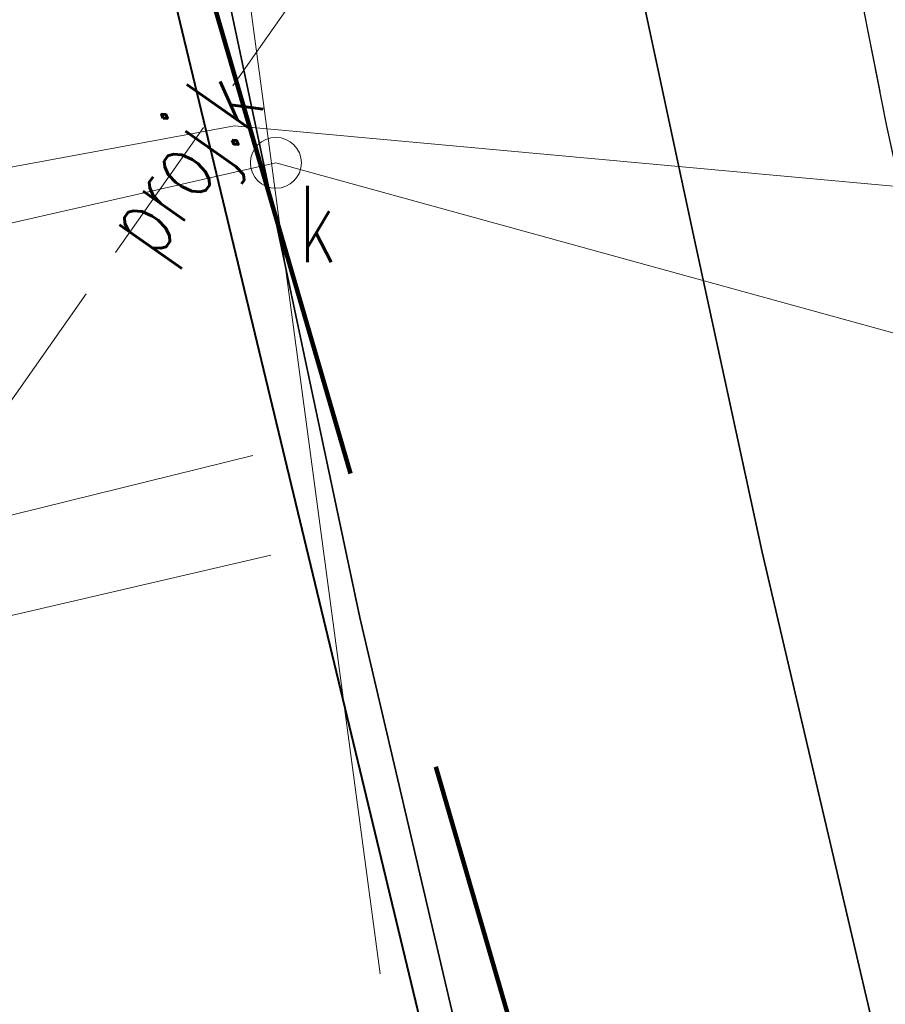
# Model space of a CAD drawing. Header units: metres. Extents: x 6567444 to 13135881, y 5574237 to 11149086.
# Tile 84 of 212: x 6567818 to 6567827, y 5574503 to 5574513. Entities that reach past the tile are written whole.
import ezdxf
from ezdxf.enums import TextEntityAlignment as Align

# ---------------------------------------------------------------- set-up
doc = ezdxf.new("R2010")
doc.units = ezdxf.units.M
for name, pattern in [('_MDCP$0$2.0_1.0', [3, 2, -1]), ('_MDCP$0$L_0_04', [1.5, 1, -0.5]), ('_MDCP$1$L_0_06', [2, 1.5, -0.5]), ('GE.I.6640.1.468.2024_MDCP_dodatkowe pomiary_12.03.2026$0$2.0_1.0', [3, 2, -1]), ('GE.I.6640.1.468.2024_MDCP_dodatkowe pomiary_12.03.2026$0$L_0_04', [1.5, 1, -0.5]), ('GE.I.6640.1.468.2024_MDCP_dodatkowe pomiary_12.03.2026$0$L_0_06', [2, 1.5, -0.5])]:
    doc.linetypes.add(name, pattern=pattern)
for name, color, linetype, lineweight in [('_MDCP$0$GES_InneUrzadzeniaTowarzyszace_P', 7, 'Continuous', 18), ('_MDCP$0$GES_PrzewodKanalizacyjny_Projektowany', 7, 'Continuous', 18), ('_MDCP$0$MP_LINIE_REGULAC', 135, 'Continuous', 40), ('_MDCP$0$OT_Komunikacja', 7, 'Continuous', 18), ('_MDCP$0$Z_ZAKRES', 214, 'Continuous', 90), ('_MDCP$1$GES_PrzewodKanalizacyjny', 36, 'Continuous', 18), ('_MDCP$1$GES_PrzewodWodociagowy', 5, 'Continuous', 18), ('GE.I.6640.1.468.2024_MDCP_dodatkowe pomiary_12.03.2026$0$GES_InneUrzadzeniaTowarzyszace_P', 7, 'Continuous', 18), ('GE.I.6640.1.468.2024_MDCP_dodatkowe pomiary_12.03.2026$0$GES_PrzewodKanalizacyjny', 36, 'Continuous', 18), ('GE.I.6640.1.468.2024_MDCP_dodatkowe pomiary_12.03.2026$0$GES_PrzewodKanalizacyjny_Projektowany', 7, 'Continuous', 18), ('GE.I.6640.1.468.2024_MDCP_dodatkowe pomiary_12.03.2026$0$GES_PrzewodWodociagowy', 5, 'Continuous', 18), ('GE.I.6640.1.468.2024_MDCP_dodatkowe pomiary_12.03.2026$0$MP_LINIE_REGULAC', 135, 'Continuous', 40), ('GE.I.6640.1.468.2024_MDCP_dodatkowe pomiary_12.03.2026$0$OT_Komunikacja', 7, 'Continuous', 18), ('GE.I.6640.1.468.2024_MDCP_dodatkowe pomiary_12.03.2026$0$Z_ZAKRES', 214, 'Continuous', 90)]:
    doc.layers.add(name, color=color, linetype=linetype, lineweight=lineweight)
doc.styles.add('_MDCP$0$STANDARD', font='simplex.shx')
doc.styles.add('GE.I.6640.1.468.2024_MDCP_dodatkowe pomiary_12.03.2026$0$STANDARD', font='simplex.shx')
doc.linetypes.add('_MDCP$0$MPNLZ', pattern='A,6,-2,[35,msgB.shx,S=0.016,R=0,X=-1,Y=0],6', length=14)
doc.linetypes.add('GE.I.6640.1.468.2024_MDCP_dodatkowe pomiary_12.03.2026$0$MPNLZ', pattern='A,6,-2,[35,msgB.shx,S=0.016,R=0,X=-1,Y=0],6', length=14)

# ---------------------------------------------------------------- blocks, each defined once
blk = doc.blocks.new('_MDCP$0$other_SUPW_O')
at = {"color": 0, "linetype": 'Continuous', "lineweight": 18}
blk.add_circle((0, 0), 0.5, dxfattribs=at)
blk = doc.blocks.new('_MDCP')
at = {"layer": '_MDCP$0$GES_PrzewodKanalizacyjny_Projektowany', "color": 36, "linetype": '_MDCP$1$L_0_06', "lineweight": 18, "flags": 128}
blk.add_lwpolyline([(6567818.14, 5574508.67), (6567821.7, 5574513.73)], dxfattribs=at)
at = {"layer": '_MDCP$0$MP_LINIE_REGULAC', "linetype": '_MDCP$0$MPNLZ', "flags": 128}
blk.add_lwpolyline([(6567850.2034, 5574340.6395), (6567845.0136, 5574408.3491), (6567815.3139, 5574531.7145), (6567826.9213, 5574548.1997), (6567848.6677, 5574553.0245)], dxfattribs=at)
at = {"layer": '_MDCP$0$OT_Komunikacja', "color": 7, "linetype": 'Continuous', "lineweight": 25, "flags": 128}
blk.add_lwpolyline([(6567829, 5574501.83), (6567827.92, 5574506.7), (6567826.86, 5574511.56), (6567826.08, 5574515.52), (6567825.4, 5574519.47), (6567824.95, 5574522.44), (6567824.5, 5574526.43), (6567824.25, 5574529.43), (6567824.08, 5574532.42)], dxfattribs=at)
at = {"layer": '_MDCP$0$OT_Komunikacja', "color": 7, "linetype": 'Continuous', "lineweight": 35}
for points in [[(6567814.7708, 5574573.3747), (6567814.83, 5574572.03), (6567815.06, 5574567.52), (6567815.39, 5574562.04), (6567815.56, 5574559.55), (6567816.32, 5574550.08), (6567817.46, 5574537.32), (6567818.34, 5574527.49), (6567818.54, 5574525.44), (6567818.82, 5574522.95), (6567819.14, 5574520.44), (6567819.65, 5574517.05), (6567819.91, 5574515.5), (6567820.35, 5574513.04), (6567821.69, 5574506.72), (6567844.97, 5574407.21)], [(6567821.55, 5574536.51), (6567822.3, 5574528.13), (6567822.51, 5574525.97), (6567822.81, 5574523.37), (6567823.15, 5574520.82), (6567823.61, 5574517.69), (6567824, 5574515.4), (6567824.43, 5574512.97), (6567824.95, 5574510.55), (6567825.64, 5574507.36), (6567848.98, 5574407.6)]]:
    blk.add_lwpolyline(points, dxfattribs=at)
at = {"layer": '_MDCP$0$OT_Komunikacja', "color": 7, "linetype": '_MDCP$0$L_0_04', "lineweight": 18, "flags": 128}
blk.add_lwpolyline([(6567947.515, 5574455.698), (6567948.396, 5574450.424), (6567948.648, 5574448.732), (6567948.975, 5574446.476), (6567949.265, 5574444.281), (6567949.478, 5574440.508), (6567949.478, 5574438.827), (6567949.548, 5574436.345), (6567949.466, 5574434.494), (6567949.331, 5574431.506), (6567949.013, 5574428.567), (6567948.397, 5574424.452), (6567947.845, 5574421.592), (6567946.958, 5574417.848), (6567946.194, 5574415.206), (6567944.955, 5574411.463), (6567944.22, 5574409.565), (6567943.335, 5574407.431), (6567941.896, 5574404.446), (6567940.723, 5574402.331), (6567939.781, 5574400.677), (6567938.516, 5574398.665), (6567936.744, 5574396.084), (6567934.465, 5574393.243), (6567932.327, 5574390.844), (6567928.971, 5574387.543), (6567926.7, 5574385.54), (6567925.032, 5574384.195), (6567923.337, 5574382.935), (6567920.797, 5574381.179), (6567917.606, 5574379.366), (6567914.527, 5574377.737), (6567911.816, 5574376.502), (6567909.558, 5574375.579), (6567907.269, 5574374.816), (6567903.606, 5574373.672), (6567899.382, 5574372.528), (6567894.891, 5574371.274), (6567878.894, 5574366.917), (6567867.949, 5574363.87), (6567863.154, 5574362.61), (6567857.11, 5574361.35), (6567856.863, 5574364.456), (6567856.582, 5574368.039), (6567856.09, 5574372.83), (6567857, 5574372.9), (6567856.31, 5574378.9), (6567855.79, 5574382.87), (6567855.18, 5574386.83), (6567854.51, 5574390.76), (6567853.78, 5574394.71), (6567853.05, 5574398.63), (6567852.19, 5574402.6), (6567849.76, 5574413.26), (6567849.89, 5574414.22), (6567851.83, 5574414.67), (6567851.37, 5574416.66), (6567854.58, 5574417.42), (6567850.88, 5574432.39), (6567845.96, 5574431.22), (6567840.92, 5574450.67), (6567838.96, 5574456.25), (6567831.07, 5574490.06), (6567830.27, 5574495.98), (6567829, 5574501.83), (6567827.92, 5574506.7), (6567826.86, 5574511.56), (6567826.08, 5574515.52), (6567825.4, 5574519.47), (6567824.95, 5574522.44), (6567824.5, 5574526.43), (6567824.25, 5574529.43), (6567824.08, 5574532.42), (6567824.01, 5574536.4), (6567824.25, 5574539.41), (6567825.44, 5574545.29), (6567826.09, 5574547.18), (6567826.92, 5574548.98), (6567827.87, 5574550.71), (6567829, 5574552.37), (6567849.24, 5574556.86), (6567847.84, 5574562.43), (6567850.42, 5574563.07), (6567851, 5574562.82), (6567857.08, 5574558.64), (6567878.36, 5574563.51), (6567907.32, 5574570.28), (6567907.73, 5574567.88), (6567878.94, 5574561.2), (6567857.62, 5574556.33), (6567833.07, 5574550.68), (6567832.17, 5574550.48), (6567830.79, 5574549.8), (6567829.67, 5574548.79), (6567828.68, 5574547.02), (6567827.68, 5574544.22), (6567827.06, 5574541.37), (6567826.61, 5574538.33), (6567826.47, 5574535.3), (6567826.62, 5574531.27), (6567826.93, 5574527.32), (6567827.29, 5574523.8), (6567827.81, 5574520.34), (6567828.64, 5574515.44), (6567829.22, 5574512.47), (6567831.34, 5574502.7), (6567832, 5574502.04), (6567832.86, 5574501.86), (6567835.48, 5574490.39), (6567838.69, 5574476.72), (6567840.94, 5574477.22), (6567842.1, 5574472.29), (6567839.84, 5574471.76), (6567843.24, 5574457.14), (6567846.41, 5574443.89), (6567846.82, 5574442.27), (6567847.04, 5574441.61), (6567847.42, 5574441.08), (6567847.97, 5574440.71), (6567848.63, 5574440.56), (6567849.32, 5574440.61), (6567851.19, 5574441.04), (6567854.02, 5574429.39), (6567857.72, 5574414.07), (6567855.38, 5574413.53), (6567854.43, 5574412.7), (6567853.63, 5574411.68), (6567853.17, 5574410.72), (6567853.12, 5574409.71), (6567854.26, 5574404.84), (6567855.51, 5574399), (6567857.01, 5574391.2), (6567857.79, 5574386.18), (6567858.35, 5574382.21), (6567859.02, 5574377.27), (6567859.909, 5574368.887), (6567860.055, 5574367.78), (6567860.402, 5574366.895), (6567861.348, 5574365.757), (6567862.743, 5574365.112), (6567863.812, 5574364.983), (6567864.873, 5574365.082), (6567875.385, 5574368.045), (6567887.169, 5574371.344), (6567894.86, 5574373.433), (6567904.193, 5574375.979), (6567909.986, 5574377.842), (6567913.714, 5574379.575), (6567916.29, 5574380.93), (6567919.833, 5574382.929), (6567921.94, 5574384.465), (6567924.837, 5574386.597), (6567926.974, 5574388.488), (6567928.91, 5574390.273), (6567932.797, 5574394.443), (6567936.263, 5574399.014), (6567938.789, 5574403.047), (6567940.719, 5574406.619), (6567942.6, 5574410.97), (6567944.237, 5574415.951), (6567945.095, 5574418.932), (6567946.005, 5574422.667), (6567946.916, 5574428.255), (6567947.357, 5574433.537), (6567947.446, 5574438.626), (6567947.184, 5574444.294), (6567946.685, 5574448.233), (6567946.054, 5574452.175), (6567945.029, 5574458.386), (6567942.856, 5574469.729), (6567945.871, 5574465.435)], close=True, dxfattribs=at)
at = {"layer": '_MDCP$0$Z_ZAKRES', "linetype": '_MDCP$0$2.0_1.0', "lineweight": 140, "ltscale": 3}
blk.add_lwpolyline([(6567820.4066, 5574555.7194), (6567847.2319, 5574561.9971), (6567929.3564, 5574581.2058), (6567956.4427, 5574443.9114), (6567955.8272, 5574425.4811), (6567951.0155, 5574407.0696), (6567933.7775, 5574381.8658), (6567907.3117, 5574367.3176), (6567855.7392, 5574355.6499), (6567852.5819, 5574378.7472), (6567848.1054, 5574411.5719), (6567841.6932, 5574438.9942), (6567818.9458, 5574517.2526)], close=True, dxfattribs=at)
at = {"layer": '_MDCP$1$GES_PrzewodKanalizacyjny', "color": 36, "linetype": 'Continuous', "lineweight": 18, "flags": 128}
for points in [[(6567825.88, 5574525.16), (6567819.14, 5574523.74), (6567821.89, 5574503.22)], [(6567840.756, 5574523.672), (6567847.3, 5574524.51), (6567848.99, 5574510.718), (6567831.709, 5574508.197), (6567820.865, 5574511.185)], [(6567820.865, 5574511.185), (6567810.911, 5574508.919)]]:
    blk.add_lwpolyline(points, dxfattribs=at)
at = {"layer": '_MDCP$1$GES_PrzewodKanalizacyjny', "color": 36, "linetype": 'Continuous', "lineweight": 18}
blk.add_lwpolyline([(6567835.18, 5574505.71), (6567834.38, 5574509.4), (6567832, 5574510.49), (6567820.46, 5574511.55), (6567810.4, 5574509.69), (6567803.6479, 5574506.7903)], dxfattribs=at)
at = {"layer": '_MDCP$1$GES_PrzewodWodociagowy', "color": 5, "linetype": 'Continuous', "lineweight": 18}
for points in [[(6567804.2245, 5574504.2564), (6567820.64, 5574508.31)], [(6567820.816, 5574507.33), (6567804.3944, 5574503.5095)]]:
    blk.add_lwpolyline(points, dxfattribs=at)
at = {"layer": '_MDCP$0$GES_InneUrzadzeniaTowarzyszace_P', "linetype": 'Continuous', "xscale": 0.5, "yscale": 0.5, "zscale": 0.5}
blk.add_blockref('_MDCP$0$other_SUPW_O', (6567820.865, 5574511.185), dxfattribs=at)
at = {"layer": '_MDCP$0$GES_InneUrzadzeniaTowarzyszace_P', "color": 7, "lineweight": 15, "style": '_MDCP$0$STANDARD', "width": 0.66}
blk.add_text('k', height=0.75, dxfattribs=at).set_placement((6567821.09, 5574510.96), align=Align.TOP_LEFT)
at = {"layer": '_MDCP$0$GES_PrzewodKanalizacyjny_Projektowany', "color": 36, "lineweight": 15, "style": '_MDCP$0$STANDARD', "width": 0.66}
blk.add_text('proj.k', height=0.75, rotation=-305.1, dxfattribs=at).set_placement((6567819.92, 5574511.2), align=Align.MIDDLE_CENTER)
blk = doc.blocks.new('GE.I.6640.1.468.2024_MDCP_dodatkowe pomiary_12.03.2026$0$other_SUPW_O')
at = {"color": 0, "linetype": 'Continuous', "lineweight": 18}
blk.add_circle((0, 0), 0.5, dxfattribs=at)
blk = doc.blocks.new('GE.I.6640.1.468.2024_MDCP_dodatkowe pomiary_12.03.2026')
at = {"layer": 'GE.I.6640.1.468.2024_MDCP_dodatkowe pomiary_12.03.2026$0$GES_PrzewodKanalizacyjny', "color": 36, "linetype": 'Continuous', "lineweight": 18, "flags": 128}
for points in [[(6567825.88, 5574525.16), (6567819.14, 5574523.74), (6567821.89, 5574503.22)], [(6567840.756, 5574523.672), (6567847.3, 5574524.51), (6567848.99, 5574510.718), (6567831.709, 5574508.197), (6567820.865, 5574511.185)], [(6567820.865, 5574511.185), (6567810.911, 5574508.919)]]:
    blk.add_lwpolyline(points, dxfattribs=at)
at = {"layer": 'GE.I.6640.1.468.2024_MDCP_dodatkowe pomiary_12.03.2026$0$GES_PrzewodKanalizacyjny', "color": 36, "linetype": 'Continuous', "lineweight": 18}
blk.add_lwpolyline([(6567835.18, 5574505.71), (6567834.38, 5574509.4), (6567832, 5574510.49), (6567820.46, 5574511.55), (6567810.4, 5574509.69), (6567803.6479, 5574506.7903)], dxfattribs=at)
at = {"layer": 'GE.I.6640.1.468.2024_MDCP_dodatkowe pomiary_12.03.2026$0$GES_PrzewodKanalizacyjny_Projektowany', "color": 36, "linetype": 'GE.I.6640.1.468.2024_MDCP_dodatkowe pomiary_12.03.2026$0$L_0_06', "lineweight": 18, "flags": 128}
blk.add_lwpolyline([(6567818.14, 5574508.67), (6567821.7, 5574513.73)], dxfattribs=at)
at = {"layer": 'GE.I.6640.1.468.2024_MDCP_dodatkowe pomiary_12.03.2026$0$GES_PrzewodWodociagowy', "color": 5, "linetype": 'Continuous', "lineweight": 18}
for points in [[(6567804.2245, 5574504.2564), (6567820.64, 5574508.31)], [(6567820.816, 5574507.33), (6567804.3944, 5574503.5095)]]:
    blk.add_lwpolyline(points, dxfattribs=at)
at = {"layer": 'GE.I.6640.1.468.2024_MDCP_dodatkowe pomiary_12.03.2026$0$MP_LINIE_REGULAC', "linetype": 'GE.I.6640.1.468.2024_MDCP_dodatkowe pomiary_12.03.2026$0$MPNLZ', "flags": 128}
blk.add_lwpolyline([(6567850.2034, 5574340.6395), (6567845.0136, 5574408.3491), (6567815.3139, 5574531.7145), (6567826.9213, 5574548.1997), (6567848.6677, 5574553.0245)], dxfattribs=at)
at = {"layer": 'GE.I.6640.1.468.2024_MDCP_dodatkowe pomiary_12.03.2026$0$OT_Komunikacja', "color": 7, "linetype": 'Continuous', "lineweight": 25, "flags": 128}
blk.add_lwpolyline([(6567829, 5574501.83), (6567827.92, 5574506.7), (6567826.86, 5574511.56), (6567826.08, 5574515.52), (6567825.4, 5574519.47), (6567824.95, 5574522.44), (6567824.5, 5574526.43), (6567824.25, 5574529.43), (6567824.08, 5574532.42)], dxfattribs=at)
at = {"layer": 'GE.I.6640.1.468.2024_MDCP_dodatkowe pomiary_12.03.2026$0$OT_Komunikacja', "color": 7, "linetype": 'Continuous', "lineweight": 35}
for points in [[(6567814.7708, 5574573.3747), (6567814.83, 5574572.03), (6567815.06, 5574567.52), (6567815.39, 5574562.04), (6567815.56, 5574559.55), (6567816.32, 5574550.08), (6567817.46, 5574537.32), (6567818.34, 5574527.49), (6567818.54, 5574525.44), (6567818.82, 5574522.95), (6567819.14, 5574520.44), (6567819.65, 5574517.05), (6567819.91, 5574515.5), (6567820.35, 5574513.04), (6567821.69, 5574506.72), (6567844.97, 5574407.21)], [(6567821.55, 5574536.51), (6567822.3, 5574528.13), (6567822.51, 5574525.97), (6567822.81, 5574523.37), (6567823.15, 5574520.82), (6567823.61, 5574517.69), (6567824, 5574515.4), (6567824.43, 5574512.97), (6567824.95, 5574510.55), (6567825.64, 5574507.36), (6567848.98, 5574407.6)]]:
    blk.add_lwpolyline(points, dxfattribs=at)
at = {"layer": 'GE.I.6640.1.468.2024_MDCP_dodatkowe pomiary_12.03.2026$0$OT_Komunikacja', "color": 7, "linetype": 'GE.I.6640.1.468.2024_MDCP_dodatkowe pomiary_12.03.2026$0$L_0_04', "lineweight": 18, "flags": 128}
blk.add_lwpolyline([(6567947.515, 5574455.698), (6567948.396, 5574450.424), (6567948.648, 5574448.732), (6567948.975, 5574446.476), (6567949.265, 5574444.281), (6567949.478, 5574440.508), (6567949.478, 5574438.827), (6567949.548, 5574436.345), (6567949.466, 5574434.494), (6567949.331, 5574431.506), (6567949.013, 5574428.567), (6567948.397, 5574424.452), (6567947.845, 5574421.592), (6567946.958, 5574417.848), (6567946.194, 5574415.206), (6567944.955, 5574411.463), (6567944.22, 5574409.565), (6567943.335, 5574407.431), (6567941.896, 5574404.446), (6567940.723, 5574402.331), (6567939.781, 5574400.677), (6567938.516, 5574398.665), (6567936.744, 5574396.084), (6567934.465, 5574393.243), (6567932.327, 5574390.844), (6567928.971, 5574387.543), (6567926.7, 5574385.54), (6567925.032, 5574384.195), (6567923.337, 5574382.935), (6567920.797, 5574381.179), (6567917.606, 5574379.366), (6567914.527, 5574377.737), (6567911.816, 5574376.502), (6567909.558, 5574375.579), (6567907.269, 5574374.816), (6567903.606, 5574373.672), (6567899.382, 5574372.528), (6567894.891, 5574371.274), (6567878.894, 5574366.917), (6567867.949, 5574363.87), (6567863.154, 5574362.61), (6567857.11, 5574361.35), (6567856.863, 5574364.456), (6567856.582, 5574368.039), (6567856.09, 5574372.83), (6567857, 5574372.9), (6567856.31, 5574378.9), (6567855.79, 5574382.87), (6567855.18, 5574386.83), (6567854.51, 5574390.76), (6567853.78, 5574394.71), (6567853.05, 5574398.63), (6567852.19, 5574402.6), (6567849.76, 5574413.26), (6567849.89, 5574414.22), (6567851.83, 5574414.67), (6567851.37, 5574416.66), (6567854.58, 5574417.42), (6567850.88, 5574432.39), (6567845.96, 5574431.22), (6567840.92, 5574450.67), (6567838.96, 5574456.25), (6567831.07, 5574490.06), (6567830.27, 5574495.98), (6567829, 5574501.83), (6567827.92, 5574506.7), (6567826.86, 5574511.56), (6567826.08, 5574515.52), (6567825.4, 5574519.47), (6567824.95, 5574522.44), (6567824.5, 5574526.43), (6567824.25, 5574529.43), (6567824.08, 5574532.42), (6567824.01, 5574536.4), (6567824.25, 5574539.41), (6567825.44, 5574545.29), (6567826.09, 5574547.18), (6567826.92, 5574548.98), (6567827.87, 5574550.71), (6567829, 5574552.37), (6567849.24, 5574556.86), (6567847.84, 5574562.43), (6567850.42, 5574563.07), (6567851, 5574562.82), (6567857.08, 5574558.64), (6567878.36, 5574563.51), (6567907.32, 5574570.28), (6567907.73, 5574567.88), (6567878.94, 5574561.2), (6567857.62, 5574556.33), (6567833.07, 5574550.68), (6567832.17, 5574550.48), (6567830.79, 5574549.8), (6567829.67, 5574548.79), (6567828.68, 5574547.02), (6567827.68, 5574544.22), (6567827.06, 5574541.37), (6567826.61, 5574538.33), (6567826.47, 5574535.3), (6567826.62, 5574531.27), (6567826.93, 5574527.32), (6567827.29, 5574523.8), (6567827.81, 5574520.34), (6567828.64, 5574515.44), (6567829.22, 5574512.47), (6567831.34, 5574502.7), (6567832, 5574502.04), (6567832.86, 5574501.86), (6567835.48, 5574490.39), (6567838.69, 5574476.72), (6567840.94, 5574477.22), (6567842.1, 5574472.29), (6567839.84, 5574471.76), (6567843.24, 5574457.14), (6567846.41, 5574443.89), (6567846.82, 5574442.27), (6567847.04, 5574441.61), (6567847.42, 5574441.08), (6567847.97, 5574440.71), (6567848.63, 5574440.56), (6567849.32, 5574440.61), (6567851.19, 5574441.04), (6567854.02, 5574429.39), (6567857.72, 5574414.07), (6567855.38, 5574413.53), (6567854.43, 5574412.7), (6567853.63, 5574411.68), (6567853.17, 5574410.72), (6567853.12, 5574409.71), (6567854.26, 5574404.84), (6567855.51, 5574399), (6567857.01, 5574391.2), (6567857.79, 5574386.18), (6567858.35, 5574382.21), (6567859.02, 5574377.27), (6567859.909, 5574368.887), (6567860.055, 5574367.78), (6567860.402, 5574366.895), (6567861.348, 5574365.757), (6567862.743, 5574365.112), (6567863.812, 5574364.983), (6567864.873, 5574365.082), (6567875.385, 5574368.045), (6567887.169, 5574371.344), (6567894.86, 5574373.433), (6567904.193, 5574375.979), (6567909.986, 5574377.842), (6567913.714, 5574379.575), (6567916.29, 5574380.93), (6567919.833, 5574382.929), (6567921.94, 5574384.465), (6567924.837, 5574386.597), (6567926.974, 5574388.488), (6567928.91, 5574390.273), (6567932.797, 5574394.443), (6567936.263, 5574399.014), (6567938.789, 5574403.047), (6567940.719, 5574406.619), (6567942.6, 5574410.97), (6567944.237, 5574415.951), (6567945.095, 5574418.932), (6567946.005, 5574422.667), (6567946.916, 5574428.255), (6567947.357, 5574433.537), (6567947.446, 5574438.626), (6567947.184, 5574444.294), (6567946.685, 5574448.233), (6567946.054, 5574452.175), (6567945.029, 5574458.386), (6567942.856, 5574469.729), (6567945.871, 5574465.435)], close=True, dxfattribs=at)
at = {"layer": 'GE.I.6640.1.468.2024_MDCP_dodatkowe pomiary_12.03.2026$0$Z_ZAKRES', "linetype": 'GE.I.6640.1.468.2024_MDCP_dodatkowe pomiary_12.03.2026$0$2.0_1.0', "lineweight": 140, "ltscale": 3}
blk.add_lwpolyline([(6567820.4066, 5574555.7194), (6567847.2319, 5574561.9971), (6567929.3564, 5574581.2058), (6567956.4427, 5574443.9114), (6567955.8272, 5574425.4811), (6567951.0155, 5574407.0696), (6567933.7775, 5574381.8658), (6567907.3117, 5574367.3176), (6567855.7392, 5574355.6499), (6567852.5819, 5574378.7472), (6567848.1054, 5574411.5719), (6567841.6932, 5574438.9942), (6567818.9458, 5574517.2526)], close=True, dxfattribs=at)
at = {"layer": 'GE.I.6640.1.468.2024_MDCP_dodatkowe pomiary_12.03.2026$0$GES_InneUrzadzeniaTowarzyszace_P', "linetype": 'Continuous', "xscale": 0.5, "yscale": 0.5, "zscale": 0.5}
blk.add_blockref('GE.I.6640.1.468.2024_MDCP_dodatkowe pomiary_12.03.2026$0$other_SUPW_O', (6567820.865, 5574511.185), dxfattribs=at)
at = {"layer": 'GE.I.6640.1.468.2024_MDCP_dodatkowe pomiary_12.03.2026$0$GES_InneUrzadzeniaTowarzyszace_P', "color": 7, "lineweight": 15, "style": 'GE.I.6640.1.468.2024_MDCP_dodatkowe pomiary_12.03.2026$0$STANDARD', "width": 0.66}
blk.add_text('k', height=0.75, dxfattribs=at).set_placement((6567821.09, 5574510.96), align=Align.TOP_LEFT)
at = {"layer": 'GE.I.6640.1.468.2024_MDCP_dodatkowe pomiary_12.03.2026$0$GES_PrzewodKanalizacyjny_Projektowany', "color": 36, "lineweight": 15, "style": 'GE.I.6640.1.468.2024_MDCP_dodatkowe pomiary_12.03.2026$0$STANDARD', "width": 0.66}
blk.add_text('proj.k', height=0.75, rotation=-305.1, dxfattribs=at).set_placement((6567819.92, 5574511.2), align=Align.MIDDLE_CENTER)

msp = doc.modelspace()

# ---------------------------------------------------------------- block references
at = {"layer": 'Defpoints'}
msp.add_blockref('GE.I.6640.1.468.2024_MDCP_dodatkowe pomiary_12.03.2026', (0, 0), dxfattribs=at)

# ---------------------------------------------------------------- next in the draw order: block references
msp.add_blockref('_MDCP', (0, 0))

doc.saveas('drawing.dxf')
